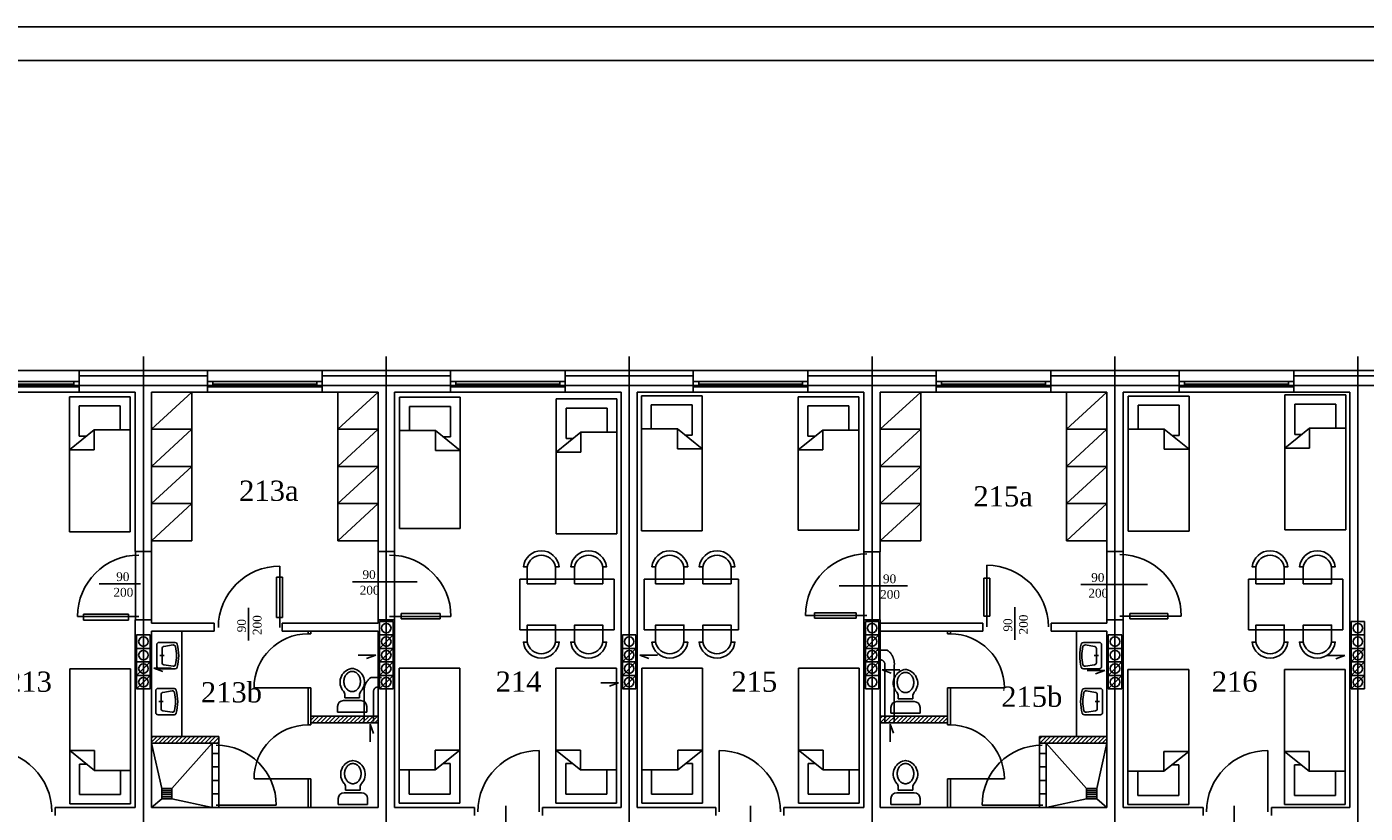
# Model space of a CAD drawing. Extents: x -4334 to 40851, y -15274 to 9778.
# Tile 13 of 15: x 36413 to 38397, y 8613 to 9778. Entities that reach past the tile are written whole.
import ezdxf

# ---------------------------------------------------------------- set-up
doc = ezdxf.new("R2010")
doc.units = 0
doc.header["$LTSCALE"] = 100
doc.header["$MEASUREMENT"] = 0
doc.linetypes.add('ACAD_ISO02W100', pattern=[15, 12, -3])
doc.linetypes.add('ACAD_ISO04W100', pattern=[30.5, 24, -3, 0.5, -3])
doc.layers.get('0').update_dxf_attribs({"color": 251, "linetype": 'CONTINUOUS'})
for name, color, linetype in [('CIENKIE', 251, 'CONTINUOUS'), ('NAPIS', 251, 'CONTINUOUS'), ('OSIE', 251, 'ACAD_ISO04W100'), ('PRZERYW', 251, 'ACAD_ISO02W100'), ('SCIANY', 251, 'CONTINUOUS'), ('urzadzenia', 251, 'CONTINUOUS'), ('URZĄDZENIA', 251, 'CONTINUOUS')]:
    doc.layers.add(name, color=color, linetype=linetype)
doc.styles.add('NEWROMAN', font='TIMES.TTF')
pattern_1 = [(45, (16753.5367, 6995.7165), (-3.0935922, 3.0935922), [])]

# ---------------------------------------------------------------- blocks, each defined once
blk = doc.blocks.new('R053')
for p, q in [((0, 0.608), (0, 0)), ((0.917, 0.692), (0.083, 0.692)), ((0.5, 0.575), (0.5, 0.408)), ((1, 0), (1, 0.608)), ((0.095, 0.075), (0.149, 0.421)), ((0.769, 0.492), (0.231, 0.492)), ((0.905, 0.075), (0.851, 0.421))]:
    blk.add_line(p, q)
for centre, radius, start, end in [((0.083, 0.608), 0.0833, 90, 180), ((0.917, 0.608), 0.0833, 0, 90), ((0.083, 0), 0.0833, 180, 254.047), ((0.177, 0.062), 0.0833, 171.1953, 256.9798), ((0.231, 0.408), 0.0833, 90, 171.1953), ((0.769, 0.408), 0.0833, 8.8047, 90), ((0.823, 0.062), 0.0833, 283.0202, 8.8047), ((0.5, 1.458), 1.599, 254.047, 285.953), ((0.5, 1.458), 1.516, 256.9798, 283.0202), ((0.917, 0), 0.0833, 285.953, 0)]:
    blk.add_arc(centre, radius, start, end)
blk = doc.blocks.new('R056')
for p, q in [((-0.332, 0.998), (0.335, 0.998)), ((-0.332, 0.865), (-0.332, 0.998)), ((0.335, 0.998), (0.335, 0.865)), ((0.201, 0.732), (-0.199, 0.732)), ((-0.165, 0.67), (0.001, 0.67)), ((-0.165, 0.67), (-0.165, 0.607)), ((0.168, 0.67), (0.001, 0.67)), ((0.168, 0.67), (0.168, 0.607))]:
    blk.add_line(p, q)
blk.add_lwpolyline([(0.001, 0.067, 0.117514), (0.071, 0.083, 0.104443), (0.135, 0.134, 0.090071), (0.175, 0.207, 0.08201), (0.19, 0.297, 0.08201), (0.175, 0.387, 0.090071), (0.135, 0.459, 0.104443), (0.071, 0.51, 0.117514), (0.001, 0.527, 0.117514), (-0.069, 0.51, 0.104443), (-0.132, 0.459, 0.090071), (-0.172, 0.387, 0.08201), (-0.187, 0.297, 0.08201), (-0.172, 0.207, 0.090071), (-0.132, 0.134, 0.104443), (-0.069, 0.083, 0.117514)], format="xyb", close=True)
for centre, radius, start, end in [((-0.199, 0.865), 0.133, 180, 270), ((0.201, 0.865), 0.133, 270, 0), ((0.038, 0.311), 0.315, 138.639, 258.4219), ((-0.299, 0.607), 0.133, 318.639, 0), ((-0.035, 0.311), 0.315, 281.5781, 41.361), ((0.301, 0.607), 0.133, 180, 221.361), ((0.001, 0.133), 0.133, 258.4219, 281.5781)]:
    blk.add_arc(centre, radius, start, end)

msp = doc.modelspace()

# ---------------------------------------------------------------- hatches: boundary and pattern name
at = {"layer": 'urzadzenia', "ltscale": 3}
h = msp.add_hatch(dxfattribs=at)
h.set_pattern_fill('ANSI31', color=256, scale=35, style=0)
h.paths.add_polyline_path([(36834.2, 8756.6), (36834.2, 8746.6), (36934.2, 8746.6), (36934.2, 8756.6)])
h = msp.add_hatch(dxfattribs=at)
h.set_pattern_fill('ANSI31', color=256, scale=35, style=0)
h.paths.add_polyline_path([(37699.1, 8756.6), (37699.1, 8746.6), (37778.2, 8746.6), (37778.2, 8756.6)])
h.paths.add_polyline_path([(37685.1, 8756.6), (37685.1, 8746.6), (37699.1, 8746.6), (37699.1, 8756.6)])
h.paths.add_polyline_path([(37678.2, 8756.6), (37678.2, 8746.6), (37685.1, 8746.6), (37685.1, 8756.6)])
h = msp.add_hatch(dxfattribs=at)
h.set_pattern_fill('ANSI31', color=256, scale=35, style=0)
h.set_pattern_definition(pattern_1)
h.paths.add_polyline_path([(38014.2, 8726.6), (37914.2, 8726.6), (37914.2, 8716.6), (38014.2, 8716.6)])
at = {"layer": 'URZĄDZENIA', "ltscale": 3}
h = msp.add_hatch(dxfattribs=at)
h.set_pattern_fill('ANSI31', color=256, scale=35, style=0)
h.set_pattern_definition(pattern_1)
h.paths.add_polyline_path([(36698.2, 8726.6), (36698.2, 8716.6), (36598.2, 8716.6), (36598.2, 8726.6)])

# ---------------------------------------------------------------- linework, layer by layer
at = {"layer": 'CIENKIE', "ltscale": 3}
for p, q in [((40851, 9777.9), (32948.9, 9777.9)), ((40801, 9727.9), (33348.9, 9727.9)), ((36321.2, 9268.6), (36491.2, 9268.6)), ((36681.2, 9268.6), (36851.2, 9268.6)), ((37041.2, 9268.6), (37211.2, 9268.6)), ((37401.2, 9268.6), (37571.2, 9268.6)), ((37761.2, 9268.6), (37931.2, 9268.6)), ((38121.2, 9268.6), (38291.2, 9268.6)), ((36321.2, 9252.5), (36491.2, 9252.5)), ((36321.2, 9244.5), (36491.2, 9244.5)), ((36329.2, 9248.5), (36483.2, 9248.5)), ((36483.2, 9252.5), (36483.2, 9244.5)), ((36491.2, 9260.6), (36681.2, 9260.6)), ((36681.2, 9252.5), (36851.2, 9252.5)), ((36681.2, 9244.5), (36851.2, 9244.5)), ((36689.2, 9252.5), (36689.2, 9244.5)), ((36689.2, 9248.5), (36843.2, 9248.5)), ((36843.2, 9252.5), (36843.2, 9244.5)), ((36851.2, 9260.6), (37041.2, 9260.6)), ((37041.2, 9252.5), (37211.2, 9252.5)), ((37041.2, 9244.5), (37211.2, 9244.5)), ((37049.2, 9252.5), (37049.2, 9244.5)), ((37049.2, 9248.5), (37203.2, 9248.5)), ((37203.2, 9252.5), (37203.2, 9244.5)), ((37211.2, 9260.6), (37401.2, 9260.6)), ((37401.2, 9252.5), (37571.2, 9252.5)), ((37401.2, 9244.5), (37571.2, 9244.5)), ((37409.2, 9252.5), (37409.2, 9244.5)), ((37409.2, 9248.5), (37563.2, 9248.5)), ((37563.2, 9252.5), (37563.2, 9244.5)), ((37571.2, 9260.6), (37761.2, 9260.6)), ((37761.2, 9252.5), (37931.2, 9252.5)), ((37761.2, 9244.5), (37931.2, 9244.5)), ((37769.2, 9252.5), (37769.2, 9244.5)), ((37769.2, 9248.5), (37923.2, 9248.5)), ((37923.2, 9252.5), (37923.2, 9244.5)), ((37931.2, 9260.6), (38121.2, 9260.6)), ((38121.2, 9252.5), (38291.2, 9252.5)), ((38121.2, 9244.5), (38291.2, 9244.5)), ((38129.2, 9252.5), (38129.2, 9244.5)), ((38129.2, 9248.5), (38283.2, 9248.5)), ((38283.2, 9252.5), (38283.2, 9244.5)), ((38291.2, 9260.6), (38481.2, 9260.6)), ((36491.2, 9236.6), (36321.2, 9236.6)), ((36851.2, 9236.6), (36681.2, 9236.6)), ((37211.2, 9236.6), (37041.2, 9236.6)), ((37571.2, 9236.6), (37401.2, 9236.6)), ((37931.2, 9236.6), (37761.2, 9236.6)), ((38291.2, 9236.6), (38121.2, 9236.6)), ((36788.3, 8887.9), (36788.3, 8978.9)), ((37836.4, 8889.1), (37836.4, 8980.1)), ((36520.8, 8952.7), (36582.1, 8952.7)), ((36895.9, 8955.9), (36991.9, 8955.9)), ((37617.4, 8949.5), (37718.5, 8949.5)), ((37975.8, 8951.5), (38074.6, 8951.5)), ((36742.2, 8868.7), (36742.2, 8917.1)), ((37877.9, 8869.6), (37877.9, 8918.1)), ((36579.6, 8904.3), (36488.6, 8904.3)), ((36951, 8904.3), (37042, 8904.3)), ((37658.5, 8906), (37567.5, 8906)), ((38033.4, 8904.9), (38124.4, 8904.9)), ((36936.2, 8857.1), (36956.2, 8877.1)), ((37656.2, 8857.1), (37676.2, 8877.1)), ((36936.2, 8837.1), (36956.2, 8857.1)), ((37296.2, 8837.1), (37316.2, 8857.1)), ((37656.2, 8837.1), (37676.2, 8857.1)), ((38376.2, 8837.1), (38396.2, 8857.1)), ((36576.2, 8817.1), (36596.2, 8837.1)), ((36627.6, 8827.7), (36601.5, 8827.7)), ((36601.5, 8827.7), (36614.9, 8822.8)), ((36904.4, 8846.8), (36930.5, 8846.8)), ((36930.5, 8846.8), (36917.1, 8841.9)), ((36936.2, 8817.1), (36956.2, 8837.1)), ((37296.2, 8817.1), (37316.2, 8837.1)), ((37348.1, 8846.9), (37322, 8846.9)), ((37322, 8846.9), (37335.4, 8842)), ((37656.2, 8817.1), (37676.2, 8837.1)), ((38016.2, 8817.1), (38036.2, 8837.1)), ((38340.7, 8846.4), (38366.7, 8846.4)), ((38366.7, 8846.4), (38353.3, 8841.4)), ((38376.2, 8817.1), (38396.2, 8837.1)), ((36576.2, 8797.1), (36596.2, 8817.1)), ((36936.2, 8797.1), (36956.2, 8817.1)), ((37296.2, 8797.1), (37316.2, 8817.1)), ((37681.2, 8825.2), (37694.6, 8820.3)), ((37707.3, 8825.2), (37681.2, 8825.2)), ((37984.8, 8824.3), (38010.9, 8824.3)), ((38010.9, 8824.3), (37997.5, 8819.4)), ((38016.2, 8797.1), (38036.2, 8817.1)), ((38376.2, 8797.1), (38396.2, 8817.1)), ((37264.1, 8806), (37290.2, 8806)), ((37290.2, 8806), (37276.8, 8801.1)), ((36922.3, 8744.6), (36927.3, 8731.2)), ((36922.3, 8718.5), (36922.3, 8744.6)), ((37692.8, 8744.8), (37697.7, 8731.4)), ((37692.8, 8718.7), (37692.8, 8744.8)), ((37172.9, 8614.9), (37172.9, 8705.9)), ((37439.5, 8614.9), (37439.5, 8705.9)), ((38252.9, 8614.9), (38252.9, 8705.9)), ((37123.3, 8568.2), (37123.3, 8623.6)), ((37486.2, 8568.2), (37486.2, 8623.6)), ((38202.6, 8568.2), (38202.6, 8623.6))]:
    msp.add_line(p, q, dxfattribs=at)
at = {"layer": 'CIENKIE'}
for centre in [(36946.2, 8887.1), (37666.2, 8887.1), (38386.2, 8887.1), (36586.2, 8867.1), (36946.2, 8867.1), (37306.2, 8867.1), (37666.2, 8867.1), (38026.2, 8867.1), (38386.2, 8867.1), (36586.2, 8847.1), (36946.2, 8847.1), (37306.2, 8847.1), (37666.2, 8847.1), (38026.2, 8847.1), (38386.2, 8847.1), (36586.2, 8827.1), (36946.2, 8827.1), (37306.2, 8827.1), (37666.2, 8827.1), (38026.2, 8827.1), (38386.2, 8827.1), (36586.2, 8807.1), (36946.2, 8807.1), (37306.2, 8807.1), (37666.2, 8807.1), (38026.2, 8807.1), (38386.2, 8807.1)]:
    msp.add_circle(centre, 7, dxfattribs=at)
at = {"layer": 'CIENKIE', "ltscale": 3}
for centre, start, end in [((36579.6, 8904.3), 90, 180), ((36951, 8904.3), 0, 90), ((37658.5, 8906), 90, 180), ((38033.4, 8904.9), 0, 90), ((36788.3, 8887.9), 90, 180), ((37836.4, 8889.1), 0, 90), ((36359.5, 8614.9), 360, 90), ((37172.9, 8614.9), 90, 180), ((37439.5, 8614.9), 360, 90), ((38252.9, 8614.9), 90, 180)]:
    msp.add_arc(centre, 91, start, end, dxfattribs=at)
at = {"layer": 'OSIE', "ltscale": 3}
for p, q in [((36586.2, 7535.4), (36586.2, 9289.2)), ((36946.2, 7535.4), (36946.2, 9289.2)), ((37306.2, 7535.4), (37306.2, 9289.2)), ((37666.2, 7535.4), (37666.2, 9289.2)), ((38026.2, 7535.4), (38026.2, 9289.2)), ((38386.2, 7535.4), (38386.2, 9289.2)), ((33706.2, 9246.6), (39615.4, 9246.6))]:
    msp.add_line(p, q, dxfattribs=at)
at = {"layer": 'PRZERYW', "ltscale": 3}
for p, q in [((36574.3, 9000.6), (36574.3, 8899.6)), ((36598.2, 9000.6), (36598.2, 8899.6)), ((36934.2, 9000.6), (36934.2, 8899.6)), ((36958.5, 9000.6), (36958.5, 8899.6)), ((37653.9, 9000), (37653.9, 8899.6)), ((37677.9, 9000), (37677.9, 8899.6)), ((38014.2, 9000.6), (38014.2, 8899.6)), ((38038.2, 9000.6), (38038.2, 8899.6)), ((37673.5, 8854.2), (37689.2, 8854.2)), ((37685.1, 8746.6), (37685.1, 8831.8)), ((37699.1, 8746.6), (37699.1, 8831.8)), ((36939, 8814), (36923.2, 8814)), ((36913.3, 8748.6), (36913.3, 8796.3)), ((36927.3, 8748.6), (36927.3, 8794.1))]:
    msp.add_line(p, q, dxfattribs=at)
at = {"layer": 'PRZERYW'}
for points in [[(36783.6, 8962.8), (36792.3, 8962.8), (36792.3, 8903), (36783.6, 8903)], [(37831.9, 8960.9), (37840.6, 8960.9), (37840.6, 8904.9), (37831.9, 8904.9)], [(36497.7, 8907.8), (36564.3, 8907.8), (36564.3, 8899.1), (36497.7, 8899.1)], [(36968.2, 8908.7), (37026.1, 8908.7), (37026.1, 8901), (36968.2, 8901)], [(37580.7, 8909.7), (37642.5, 8909.7), (37642.5, 8902), (37580.7, 8902)], [(38048.3, 8908.7), (38104.4, 8908.7), (38104.4, 8901), (38048.3, 8901)]]:
    msp.add_lwpolyline(points, close=True, dxfattribs=at)
at = {"layer": 'PRZERYW', "ltscale": 3}
for centre, radius, start, end in [((37674.1, 8834.1), 25.1, 354.7959, 53.0527), ((37678.1, 8833), 7.17, 350.5331, 91.1288), ((36938.3, 8794), 25.1, 126.9473, 185.2041), ((36934.4, 8792.9), 7.17, 88.8712, 189.4669)]:
    msp.add_arc(centre, radius, start, end, dxfattribs=at)
at = {"layer": 'SCIANY', "ltscale": 3}
for p, q in [((36491.2, 9268.6), (36681.2, 9268.6)), ((36491.2, 9268.6), (36491.2, 9236.6)), ((36491.2, 9236.6), (36491.2, 9268.6)), ((36681.2, 9236.6), (36681.2, 9268.6)), ((36681.2, 9268.6), (36681.2, 9236.6)), ((36851.2, 9268.6), (37041.2, 9268.6)), ((36851.2, 9236.6), (36851.2, 9268.6)), ((36851.2, 9268.6), (36851.2, 9236.6)), ((37041.2, 9268.6), (37041.2, 9236.6)), ((37041.2, 9236.6), (37041.2, 9268.6)), ((37211.2, 9268.6), (37401.2, 9268.6)), ((37211.2, 9268.6), (37211.2, 9236.6)), ((37211.2, 9236.6), (37211.2, 9268.6)), ((37401.2, 9236.6), (37401.2, 9268.6)), ((37401.2, 9268.6), (37401.2, 9236.6)), ((37571.2, 9268.6), (37761.2, 9268.6)), ((37571.2, 9236.6), (37571.2, 9268.6)), ((37571.2, 9268.6), (37571.2, 9236.6)), ((37761.2, 9268.6), (37761.2, 9236.6)), ((37761.2, 9236.6), (37761.2, 9268.6)), ((37931.2, 9268.6), (38121.2, 9268.6)), ((37931.2, 9268.6), (37931.2, 9236.6)), ((37931.2, 9236.6), (37931.2, 9268.6)), ((38121.2, 9236.6), (38121.2, 9268.6)), ((38121.2, 9268.6), (38121.2, 9236.6)), ((38291.2, 9268.6), (38481.2, 9268.6)), ((38291.2, 9236.6), (38291.2, 9268.6)), ((38291.2, 9268.6), (38291.2, 9236.6)), ((36491.2, 9236.6), (36574.2, 9236.6)), ((36598.2, 9236.6), (36681.2, 9236.6)), ((36851.2, 9236.6), (36934.2, 9236.6)), ((36958.2, 9236.6), (37041.2, 9236.6)), ((37211.2, 9236.6), (37294.2, 9236.6)), ((37318.2, 9236.6), (37401.2, 9236.6)), ((37571.2, 9236.6), (37654.2, 9236.6)), ((37678.2, 9236.6), (37761.2, 9236.6)), ((37931.2, 9236.6), (38014.2, 9236.6)), ((38038.2, 9236.6), (38121.2, 9236.6)), ((38291.2, 9236.6), (38374.2, 9236.6)), ((36598.2, 9000.6), (36574.3, 9000.6)), ((36958.5, 9000.6), (36934.2, 9000.6)), ((37678.2, 9000), (37654.2, 9000)), ((38014.2, 9000.6), (38038.2, 9000.6)), ((36598.2, 8899.6), (36574.3, 8899.6)), ((36691, 8894.6), (36598.2, 8894.6)), ((36691, 8882.6), (36691, 8894.6)), ((36934.2, 8894.6), (36792, 8894.6)), ((36792, 8882.6), (36792, 8894.6)), ((36958.5, 8899.6), (36934.2, 8899.6)), ((37653.9, 8899.6), (37677.9, 8899.6)), ((37678.2, 8894.6), (37830.5, 8894.6)), ((37830.5, 8882.6), (37830.5, 8894.6)), ((37931.5, 8882.6), (37931.5, 8894.6)), ((37931.5, 8894.6), (38014.2, 8894.6)), ((38014.2, 8899.6), (38038.2, 8899.6)), ((36691, 8882.6), (36598.2, 8882.6)), ((36934.2, 8882.6), (36792, 8882.6)), ((37678.2, 8882.6), (37830.5, 8882.6)), ((37931.5, 8882.6), (38014.2, 8882.6)), ((36834.2, 8756.6), (36934.2, 8756.6)), ((37678.2, 8756.6), (37778.2, 8756.6)), ((36834.2, 8746.6), (36934.2, 8746.6)), ((37678.2, 8746.6), (37778.2, 8746.6)), ((36698.2, 8726.6), (36598.2, 8726.6)), ((36698.2, 8716.6), (36598.2, 8716.6)), ((37914.2, 8726.6), (38014.2, 8726.6)), ((37914.2, 8716.6), (38014.2, 8716.6)), ((36455.5, 8621.6), (36455.5, 8609.6)), ((36455.5, 8621.6), (36574.2, 8621.6)), ((36598.2, 8621.6), (36934.2, 8621.6)), ((36958.2, 8621.6), (37076.9, 8621.6)), ((37076.9, 8621.6), (37076.9, 8609.6)), ((37177.9, 8621.6), (37177.9, 8609.6)), ((37177.9, 8621.6), (37294.2, 8621.6)), ((37318.2, 8621.6), (37434.5, 8621.6)), ((37434.5, 8621.6), (37434.5, 8609.6)), ((37535.5, 8621.6), (37535.5, 8609.6)), ((37535.5, 8621.6), (37654.2, 8621.6)), ((37678.2, 8621.6), (38014.2, 8621.6)), ((38038.2, 8621.6), (38156.9, 8621.6)), ((38156.9, 8621.6), (38156.9, 8609.6)), ((38257.9, 8621.6), (38257.9, 8609.6)), ((38257.9, 8621.6), (38374.2, 8621.6))]:
    msp.add_line(p, q, dxfattribs=at)
at = {"layer": 'SCIANY'}
for p, q in [((36574.2, 9000.6), (36574.2, 9236.6)), ((36598.2, 9000.6), (36598.2, 9236.6)), ((36934.2, 9000.6), (36934.2, 9236.6)), ((36958.2, 9000.6), (36958.2, 9236.6)), ((37294.2, 8621.6), (37294.2, 9236.6)), ((37318.2, 8621.6), (37318.2, 9236.6)), ((37654.2, 9000), (37654.2, 9236.6)), ((37678.2, 9000), (37678.2, 9236.6)), ((38014.2, 9000.6), (38014.2, 9236.6)), ((38038.2, 9000.6), (38038.2, 9236.6)), ((38374.2, 8621.6), (38374.2, 9236.6)), ((38374.2, 8797.1), (38374.2, 9236.6)), ((36574.2, 8621.6), (36574.2, 8899.6)), ((36598.2, 8894.6), (36598.2, 8899.6)), ((36934.2, 8894.6), (36934.2, 8899.6)), ((36958.2, 8621.6), (36958.2, 8899.6)), ((37654.2, 8621.6), (37654.2, 8899.6)), ((37678.2, 8621.6), (37678.2, 8899.6)), ((38014.2, 8894.6), (38014.2, 8899.6)), ((38038.2, 8621.6), (38038.2, 8899.6)), ((36598.2, 8621.6), (36598.2, 8882.6)), ((36934.2, 8621.6), (36934.2, 8882.6)), ((38014.2, 8621.6), (38014.2, 8882.6)), ((36834.2, 8746.6), (36834.2, 8756.6)), ((37778.2, 8746.6), (37778.2, 8756.6)), ((36698.2, 8716.6), (36698.2, 8726.6)), ((37914.2, 8716.6), (37914.2, 8726.6))]:
    msp.add_line(p, q, dxfattribs=at)
at = {"layer": 'urzadzenia'}
for p, q in [((36476.5, 9229.8), (36476.5, 9029.8)), ((36566.5, 9229.8), (36566.5, 9029.8)), ((36658.2, 9236.6), (36658.2, 9016.6)), ((36874.2, 9236.6), (36874.2, 9016.6)), ((36965.9, 9229.1), (36965.9, 9034.8)), ((37055.9, 9229.1), (37055.9, 9034.8)), ((37198.1, 9226.6), (37198.1, 9026.6)), ((37288.1, 9226.6), (37288.1, 9026.6)), ((37324.3, 9231.3), (37324.3, 9031.3)), ((37414.3, 9231.3), (37414.3, 9031.3)), ((37556.5, 9229.7), (37556.5, 9032)), ((37646.5, 9229.7), (37646.5, 9032)), ((37738.2, 9236.6), (37738.2, 9016.6)), ((37954.2, 9236.6), (37954.2, 9016.6)), ((38045.9, 9230.9), (38045.9, 9030.9)), ((38135.9, 9230.9), (38135.9, 9030.9)), ((38278.1, 9232.5), (38278.1, 9032.5)), ((38368.1, 9232.5), (38368.1, 9032.5)), ((36491.2, 9216.3), (36491.2, 9171.3)), ((36491.2, 9216.3), (36491.2, 9171.3)), ((36551.9, 9216.3), (36551.9, 9180.6)), ((36980.6, 9215.6), (36980.6, 9179.8)), ((37041.3, 9215.6), (37041.3, 9170.5)), ((37041.3, 9215.6), (37041.3, 9170.5)), ((37212.8, 9213.1), (37212.8, 9168)), ((37212.8, 9213.1), (37212.8, 9168)), ((37273.5, 9213.1), (37273.5, 9177.4)), ((37339, 9217.8), (37339, 9182.1)), ((37399.7, 9217.8), (37399.7, 9172.8)), ((37399.7, 9217.8), (37399.7, 9172.8)), ((37571.2, 9216.2), (37571.2, 9171.2)), ((37571.2, 9216.2), (37571.2, 9171.2)), ((37631.9, 9216.2), (37631.9, 9180.5)), ((38060.6, 9217.3), (38060.6, 9181.6)), ((38121.3, 9217.3), (38121.3, 9172.3)), ((38121.3, 9217.3), (38121.3, 9172.3)), ((38292.8, 9218.9), (38292.8, 9173.9)), ((38292.8, 9218.9), (38292.8, 9173.9)), ((38353.5, 9218.9), (38353.5, 9183.2)), ((36936.2, 8897.1), (36956.2, 8897.1)), ((37656.2, 8897.1), (37676.2, 8897.1)), ((38376.2, 8897.1), (38396.2, 8897.1)), ((36576.2, 8877.1), (36596.2, 8877.1)), ((36643.2, 8882.6), (36643.2, 8726.6)), ((36830.2, 8882.6), (36830.2, 8878.6)), ((36834.2, 8882.6), (36834.2, 8878.6)), ((36936.2, 8877.1), (36956.2, 8877.1)), ((37296.2, 8877.1), (37316.2, 8877.1)), ((37656.2, 8877.1), (37676.2, 8877.1)), ((37778.2, 8882.6), (37778.2, 8878.6)), ((37782.2, 8882.6), (37782.2, 8878.6)), ((37969.2, 8882.6), (37969.2, 8726.6)), ((38016.2, 8877.1), (38036.2, 8877.1)), ((38376.2, 8877.1), (38396.2, 8877.1)), ((36576.2, 8857.1), (36596.2, 8857.1)), ((36936.2, 8857.1), (36956.2, 8857.1)), ((37296.2, 8857.1), (37316.2, 8857.1)), ((37656.2, 8857.1), (37676.2, 8857.1)), ((38016.2, 8857.1), (38036.2, 8857.1)), ((38376.2, 8857.1), (38396.2, 8857.1)), ((36576.2, 8837.1), (36596.2, 8837.1)), ((36936.2, 8837.1), (36956.2, 8837.1)), ((36965.4, 8627.8), (36965.4, 8827.8)), ((37055.4, 8627.8), (37055.4, 8827.8)), ((37197.5, 8627.8), (37197.5, 8827.8)), ((37287.5, 8627.8), (37287.5, 8827.8)), ((37296.2, 8837.1), (37316.2, 8837.1)), ((37324.9, 8627.8), (37324.9, 8827.8)), ((37414.9, 8627.8), (37414.9, 8827.8)), ((37557.1, 8627.8), (37557.1, 8827.8)), ((37647.1, 8627.8), (37647.1, 8827.8)), ((37656.2, 8837.1), (37676.2, 8837.1)), ((38016.2, 8837.1), (38036.2, 8837.1)), ((38376.2, 8837.1), (38396.2, 8837.1)), ((36477.1, 8626.9), (36477.1, 8826.9)), ((36567.1, 8626.9), (36567.1, 8826.9)), ((36576.2, 8817.1), (36596.2, 8817.1)), ((36936.2, 8817.1), (36956.2, 8817.1)), ((37296.2, 8817.1), (37316.2, 8817.1)), ((37656.2, 8817.1), (37676.2, 8817.1)), ((38016.2, 8817.1), (38036.2, 8817.1)), ((38045.4, 8625.8), (38045.4, 8825.8)), ((38135.4, 8625.8), (38135.4, 8825.8)), ((38277.5, 8625.8), (38277.5, 8825.8)), ((38367.5, 8625.8), (38367.5, 8825.8)), ((38376.2, 8817.1), (38396.2, 8817.1)), ((36576.2, 8797.1), (36596.2, 8797.1)), ((36830.2, 8798.6), (36830.2, 8743.6)), ((36834.2, 8798.6), (36834.2, 8756.6)), ((36936.2, 8797.1), (36956.2, 8797.1)), ((37296.2, 8797.1), (37316.2, 8797.1)), ((37656.2, 8797.1), (37676.2, 8797.1)), ((37778.2, 8798.6), (37778.2, 8756.6)), ((37782.2, 8798.6), (37782.2, 8743.6)), ((38016.2, 8797.1), (38036.2, 8797.1)), ((38376.2, 8797.1), (38396.2, 8797.1)), ((36834.2, 8746.6), (36834.2, 8743.6)), ((37778.2, 8746.6), (37778.2, 8743.6)), ((36491.7, 8640.4), (36491.7, 8685.5)), ((36491.7, 8640.4), (36491.7, 8685.5)), ((36552.4, 8640.4), (36552.4, 8676.1)), ((36980, 8641.3), (36980, 8677)), ((37040.7, 8641.3), (37040.7, 8686.4)), ((37040.7, 8641.3), (37040.7, 8686.4)), ((37212.2, 8641.3), (37212.2, 8686.4)), ((37272.9, 8641.3), (37272.9, 8677)), ((37339.5, 8641.3), (37339.5, 8677)), ((37400.2, 8641.3), (37400.2, 8686.4)), ((37571.7, 8641.3), (37571.7, 8686.4)), ((37571.7, 8641.3), (37571.7, 8686.4)), ((37632.4, 8641.3), (37632.4, 8677)), ((38060, 8639.3), (38060, 8675)), ((38120.7, 8639.3), (38120.7, 8684.4)), ((38120.7, 8639.3), (38120.7, 8684.4)), ((38292.2, 8639.3), (38292.2, 8684.4)), ((38352.9, 8639.3), (38352.9, 8675)), ((36830.2, 8663.6), (36830.2, 8621.6)), ((36834.2, 8663.6), (36834.2, 8621.6)), ((37778.2, 8663.6), (37778.2, 8621.6)), ((37782.2, 8663.6), (37782.2, 8621.6))]:
    msp.add_line(p, q, dxfattribs=at)
at = {"layer": 'urzadzenia', "ltscale": 3}
for p, q in [((36476.5, 9229.8), (36566.5, 9229.8)), ((36598.2, 9181.6), (36658.2, 9236.6)), ((36874.2, 9181.6), (36934.2, 9236.6)), ((37055.9, 9229.1), (36965.9, 9229.1)), ((37198.1, 9226.6), (37288.1, 9226.6)), ((37414.3, 9231.3), (37324.3, 9231.3)), ((37556.5, 9229.7), (37646.5, 9229.7)), ((37678.2, 9181.6), (37738.2, 9236.6)), ((37954.2, 9181.6), (38014.2, 9236.6)), ((38135.9, 9230.9), (38045.9, 9230.9)), ((38278.1, 9232.5), (38368.1, 9232.5)), ((36491.2, 9216.3), (36551.9, 9216.3)), ((37041.3, 9215.6), (36980.6, 9215.6)), ((37212.8, 9213.1), (37273.5, 9213.1)), ((37399.7, 9217.8), (37339, 9217.8)), ((37571.2, 9216.2), (37631.9, 9216.2)), ((38121.3, 9217.3), (38060.6, 9217.3)), ((38292.8, 9218.9), (38353.5, 9218.9)), ((36476.5, 9151.2), (36513.1, 9180.6)), ((36491.2, 9171.3), (36501.5, 9171.3)), ((36513.1, 9180.6), (36566.5, 9180.6)), ((36513.1, 9180.6), (36513.1, 9151.2)), ((36598.2, 9126.6), (36658.2, 9181.6)), ((36598.2, 9181.6), (36658.2, 9181.6)), ((36874.2, 9126.6), (36934.2, 9181.6)), ((36874.2, 9181.6), (36934.2, 9181.6)), ((37019.3, 9179.8), (36965.9, 9179.8)), ((37019.3, 9179.8), (37019.3, 9150.4)), ((37055.9, 9150.4), (37019.3, 9179.8)), ((37041.3, 9170.5), (37031, 9170.5)), ((37198.1, 9147.9), (37234.7, 9177.4)), ((37212.8, 9168), (37223.1, 9168)), ((37234.7, 9177.4), (37234.7, 9147.9)), ((37234.7, 9177.4), (37288.1, 9177.4)), ((37377.7, 9182.1), (37324.3, 9182.1)), ((37377.7, 9182.1), (37377.7, 9152.7)), ((37414.3, 9152.7), (37377.7, 9182.1)), ((37399.7, 9172.8), (37389.3, 9172.8)), ((37556.5, 9151.1), (37593.1, 9180.5)), ((37571.2, 9171.2), (37581.5, 9171.2)), ((37593.1, 9180.5), (37646.5, 9180.5)), ((37593.1, 9180.5), (37593.1, 9151.1)), ((37678.2, 9126.6), (37738.2, 9181.6)), ((37678.2, 9181.6), (37738.2, 9181.6)), ((37954.2, 9126.6), (38014.2, 9181.6)), ((37954.2, 9181.6), (38014.2, 9181.6)), ((38099.3, 9181.6), (38045.9, 9181.6)), ((38099.3, 9181.6), (38099.3, 9152.2)), ((38135.9, 9152.2), (38099.3, 9181.6)), ((38121.3, 9172.3), (38111, 9172.3)), ((38278.1, 9153.8), (38314.7, 9183.2)), ((38292.8, 9173.9), (38303.1, 9173.9)), ((38314.7, 9183.2), (38314.7, 9153.8)), ((38314.7, 9183.2), (38368.1, 9183.2)), ((36476.5, 9151.2), (36513.1, 9151.2)), ((37055.9, 9150.4), (37019.3, 9150.4)), ((37198.1, 9147.9), (37234.7, 9147.9)), ((37414.3, 9152.7), (37377.7, 9152.7)), ((37556.5, 9151.1), (37593.1, 9151.1)), ((38135.9, 9152.2), (38099.3, 9152.2)), ((38278.1, 9153.8), (38314.7, 9153.8)), ((36598.2, 9071.6), (36658.2, 9126.6)), ((36598.2, 9126.6), (36658.2, 9126.6)), ((36874.2, 9071.6), (36934.2, 9126.6)), ((36874.2, 9126.6), (36934.2, 9126.6)), ((37678.2, 9071.6), (37738.2, 9126.6)), ((37678.2, 9126.6), (37738.2, 9126.6)), ((37954.2, 9071.6), (38014.2, 9126.6)), ((37954.2, 9126.6), (38014.2, 9126.6)), ((36598.2, 9016.6), (36658.2, 9071.6)), ((36598.2, 9071.6), (36658.2, 9071.6)), ((36874.2, 9016.6), (36934.2, 9071.6)), ((36874.2, 9071.6), (36934.2, 9071.6)), ((37678.2, 9016.6), (37738.2, 9071.6)), ((37678.2, 9071.6), (37738.2, 9071.6)), ((37954.2, 9016.6), (38014.2, 9071.6)), ((37954.2, 9071.6), (38014.2, 9071.6)), ((36476.5, 9029.8), (36566.5, 9029.8)), ((37055.9, 9034.8), (36965.9, 9034.8)), ((37198.1, 9026.6), (37288.1, 9026.6)), ((37414.3, 9031.3), (37324.3, 9031.3)), ((37556.5, 9032), (37646.5, 9032)), ((38135.9, 9030.9), (38045.9, 9030.9)), ((38278.1, 9032.5), (38368.1, 9032.5)), ((36598.2, 9016.6), (36658.2, 9016.6)), ((36874.2, 9016.6), (36934.2, 9016.6)), ((37678.2, 9016.6), (37738.2, 9016.6)), ((37954.2, 9016.6), (38014.2, 9016.6)), ((37144.1, 8959.6), (37284.1, 8959.6)), ((37144.1, 8959.6), (37144.1, 8884.6)), ((37284.1, 8959.6), (37284.1, 8884.6)), ((37468.3, 8959.6), (37328.3, 8959.6)), ((37328.3, 8959.6), (37328.3, 8884.6)), ((37468.3, 8959.6), (37468.3, 8884.6)), ((38224.1, 8959.6), (38224.1, 8884.6)), ((38224.1, 8959.6), (38364.1, 8959.6)), ((38364.1, 8959.6), (38364.1, 8884.6)), ((36936.2, 8897.1), (36936.2, 8797.1)), ((36956.2, 8897.1), (36956.2, 8797.1)), ((37656.2, 8897.1), (37656.2, 8797.1)), ((37676.2, 8897.1), (37676.2, 8797.1)), ((38376.2, 8897.1), (38376.2, 8797.1)), ((38396.2, 8897.1), (38396.2, 8797.1)), ((36576.2, 8877.1), (36576.2, 8797.1)), ((36596.3, 8877.1), (36596.3, 8797.1)), ((37144.1, 8884.6), (37284.1, 8884.6)), ((37296.2, 8877.1), (37296.2, 8797.1)), ((37316.2, 8877.1), (37316.2, 8797.1)), ((37468.3, 8884.6), (37328.3, 8884.6)), ((37778.2, 8878.6), (37782.2, 8878.6)), ((38016.2, 8877.1), (38016.2, 8797.1)), ((38036.2, 8877.1), (38036.2, 8797.1)), ((38224.1, 8884.6), (38364.1, 8884.6)), ((37055.4, 8827.8), (36965.4, 8827.8)), ((37197.5, 8827.8), (37287.5, 8827.8)), ((37414.9, 8827.8), (37324.9, 8827.8)), ((37557.1, 8827.8), (37647.1, 8827.8)), ((36477.1, 8826.9), (36567.1, 8826.9)), ((38135.4, 8825.8), (38045.4, 8825.8)), ((38277.5, 8825.8), (38367.5, 8825.8)), ((36834.2, 8798.6), (36750.2, 8798.6)), ((37778.2, 8798.6), (37862.2, 8798.6)), ((37778.2, 8798.6), (37782.2, 8798.6)), ((37778.2, 8743.6), (37782.2, 8743.6)), ((36477.1, 8705.6), (36513.6, 8705.6)), ((36477.1, 8705.6), (36513.6, 8676.1)), ((36513.6, 8676.1), (36513.6, 8705.6)), ((36698.2, 8701.6), (36688.2, 8701.6)), ((37055.4, 8706.5), (37018.8, 8677)), ((37018.8, 8677), (37018.8, 8706.5)), ((37055.4, 8706.5), (37018.8, 8706.5)), ((37197.5, 8706.5), (37234.1, 8706.5)), ((37197.5, 8706.5), (37234.1, 8677)), ((37234.1, 8677), (37234.1, 8706.5)), ((37378.3, 8677), (37378.3, 8706.5)), ((37414.9, 8706.5), (37378.3, 8677)), ((37414.9, 8706.5), (37378.3, 8706.5)), ((37557.1, 8706.5), (37593.6, 8706.5)), ((37557.1, 8706.5), (37593.6, 8677)), ((37593.6, 8677), (37593.6, 8706.5)), ((37914.2, 8701.6), (37924.2, 8701.6)), ((38135.4, 8704.5), (38098.8, 8704.5)), ((38098.8, 8675), (38098.8, 8704.5)), ((38135.4, 8704.5), (38098.8, 8675)), ((38277.5, 8704.5), (38314.1, 8675)), ((38277.5, 8704.5), (38314.1, 8704.5)), ((38314.1, 8675), (38314.1, 8704.5)), ((36491.7, 8685.5), (36502, 8685.5)), ((36513.6, 8676.1), (36567.1, 8676.1)), ((36698.2, 8681.6), (36688.2, 8681.6)), ((37018.8, 8677), (36965.4, 8677)), ((37040.7, 8686.4), (37030.4, 8686.4)), ((37212.2, 8686.4), (37222.5, 8686.4)), ((37234.1, 8677), (37287.5, 8677)), ((37378.3, 8677), (37324.9, 8677)), ((37400.2, 8686.4), (37389.9, 8686.4)), ((37571.7, 8686.4), (37582, 8686.4)), ((37593.6, 8677), (37647.1, 8677)), ((37914.2, 8681.6), (37924.2, 8681.6)), ((38098.8, 8675), (38045.4, 8675)), ((38120.7, 8684.4), (38110.4, 8684.4)), ((38292.2, 8684.4), (38302.5, 8684.4)), ((38314.1, 8675), (38367.5, 8675)), ((36628.4, 8649.4), (36613.4, 8649.4)), ((36613.4, 8649.4), (36613.4, 8634.4)), ((36628.4, 8634.4), (36628.4, 8649.4)), ((36698.2, 8661.6), (36688.2, 8661.6)), ((36834.2, 8663.6), (36750.2, 8663.6)), ((37778.2, 8663.6), (37782.2, 8663.6)), ((37778.2, 8663.6), (37862.2, 8663.6)), ((37914.2, 8661.6), (37924.2, 8661.6)), ((37984.1, 8634.4), (37984.1, 8649.4)), ((37984.1, 8649.4), (37999.1, 8649.4)), ((37999.1, 8649.4), (37999.1, 8634.4)), ((36491.7, 8640.4), (36552.4, 8640.4)), ((36628.4, 8646.4), (36613.4, 8646.4)), ((36628.4, 8643.4), (36613.4, 8643.4)), ((36628.4, 8640.4), (36613.4, 8640.4)), ((36628.4, 8637.4), (36613.4, 8637.4)), ((36628.4, 8634.4), (36613.4, 8634.4)), ((36698.2, 8641.6), (36688.2, 8641.6)), ((37040.7, 8641.3), (36980, 8641.3)), ((37212.2, 8641.3), (37272.9, 8641.3)), ((37400.2, 8641.3), (37339.5, 8641.3)), ((37571.7, 8641.3), (37632.4, 8641.3)), ((37914.2, 8641.6), (37924.2, 8641.6)), ((37984.1, 8646.4), (37999.1, 8646.4)), ((37984.1, 8643.4), (37999.1, 8643.4)), ((37984.1, 8640.4), (37999.1, 8640.4)), ((37984.1, 8637.4), (37999.1, 8637.4)), ((37984.1, 8634.4), (37999.1, 8634.4)), ((38120.7, 8639.3), (38060, 8639.3)), ((38292.2, 8639.3), (38352.9, 8639.3)), ((36477.1, 8626.9), (36567.1, 8626.9)), ((36783.2, 8624.6), (36694.2, 8624.6)), ((37055.4, 8627.8), (36965.4, 8627.8)), ((37197.5, 8627.8), (37287.5, 8627.8)), ((37414.9, 8627.8), (37324.9, 8627.8)), ((37557.1, 8627.8), (37647.1, 8627.8)), ((37829.2, 8624.6), (37919.3, 8624.6)), ((38135.4, 8625.8), (38045.4, 8625.8)), ((38277.5, 8625.8), (38367.5, 8625.8))]:
    msp.add_line(p, q, dxfattribs=at)
at = {"layer": 'URZĄDZENIA', "ltscale": 3}
for p, q in [((36830.2, 8878.6), (36834.2, 8878.6)), ((36830.2, 8798.6), (36834.2, 8798.6)), ((36830.2, 8743.6), (36834.2, 8743.6)), ((36613.4, 8649.4), (36598.2, 8716.6)), ((36628.4, 8649.4), (36688.2, 8716.6)), ((36688.2, 8716.6), (36688.2, 8621.6)), ((36698.2, 8716.6), (36698.2, 8621.6)), ((37914.2, 8716.6), (37914.2, 8621.6)), ((37984.1, 8649.4), (37924.2, 8716.6)), ((37924.2, 8716.6), (37924.2, 8621.6)), ((37999.1, 8649.4), (38014.2, 8716.6)), ((36830.2, 8663.6), (36834.2, 8663.6)), ((36613.4, 8634.4), (36598.2, 8621.6)), ((36628.4, 8634.4), (36688.2, 8621.6)), ((37984.1, 8634.4), (37924.2, 8621.6)), ((37999.1, 8634.4), (38014.2, 8621.6))]:
    msp.add_line(p, q, dxfattribs=at)
at = {"layer": 'URZĄDZENIA'}
for points in [[(37197.1, 8977.9), (37202.5, 8977.9, 0.895014), (37149.4, 8977.9), (37155.1, 8977.9, -0.825539), (37197, 8977.9), (37197, 8952.7), (37155.1, 8952.7), (37155.1, 8977.9)], [(37267.2, 8977.9), (37272.6, 8977.9, 0.895014), (37219.5, 8977.9), (37225.2, 8977.9, -0.825539), (37267.1, 8977.9), (37267.1, 8952.7), (37225.2, 8952.7), (37225.2, 8977.9)], [(37345.2, 8977.9), (37339.8, 8977.9, -0.895014), (37392.9, 8977.9), (37387.2, 8977.9, 0.825539), (37345.3, 8977.9), (37345.3, 8952.7), (37387.2, 8952.7), (37387.2, 8977.9)], [(37415.3, 8977.9), (37409.9, 8977.9, -0.895014), (37463, 8977.9), (37457.3, 8977.9, 0.825539), (37415.4, 8977.9), (37415.4, 8952.7), (37457.3, 8952.7), (37457.3, 8977.9)], [(38277.1, 8977.9), (38282.5, 8977.9, 0.895014), (38229.4, 8977.9), (38235.1, 8977.9, -0.825539), (38277, 8977.9), (38277, 8952.7), (38235.1, 8952.7), (38235.1, 8977.9)], [(38347.2, 8977.9), (38352.6, 8977.9, 0.895014), (38299.5, 8977.9), (38305.2, 8977.9, -0.825539), (38347.1, 8977.9), (38347.1, 8952.7), (38305.2, 8952.7), (38305.2, 8977.9)], [(37197.1, 8866.3), (37202.5, 8866.3, -0.895014), (37149.4, 8866.3), (37155.1, 8866.3, 0.825539), (37197, 8866.4), (37197, 8891.6), (37155.1, 8891.6), (37155.1, 8866.3)], [(37267.2, 8866.3), (37272.6, 8866.3, -0.895014), (37219.5, 8866.3), (37225.2, 8866.3, 0.825539), (37267.1, 8866.4), (37267.1, 8891.6), (37225.2, 8891.6), (37225.2, 8866.3)], [(37345.2, 8866.3), (37339.8, 8866.3, 0.895014), (37392.9, 8866.3), (37387.2, 8866.3, -0.825539), (37345.3, 8866.4), (37345.3, 8891.6), (37387.2, 8891.6), (37387.2, 8866.3)], [(37415.3, 8866.3), (37409.9, 8866.3, 0.895014), (37463, 8866.3), (37457.3, 8866.3, -0.825539), (37415.4, 8866.4), (37415.4, 8891.6), (37457.3, 8891.6), (37457.3, 8866.3)], [(38277.1, 8866.3), (38282.5, 8866.3, -0.895014), (38229.4, 8866.3), (38235.1, 8866.3, 0.825539), (38277, 8866.4), (38277, 8891.6), (38235.1, 8891.6), (38235.1, 8866.3)], [(38347.2, 8866.3), (38352.6, 8866.3, -0.895014), (38299.5, 8866.3), (38305.2, 8866.3, 0.825539), (38347.1, 8866.4), (38347.1, 8891.6), (38305.2, 8891.6), (38305.2, 8866.3)]]:
    msp.add_lwpolyline(points, format="xyb", dxfattribs=at)
at = {"layer": 'URZĄDZENIA', "ltscale": 3}
for centre, radius, start, end in [((36830.2, 8798.6), 80, 90, 180), ((37782.2, 8798.6), 80, 360, 90), ((36830.2, 8663.6), 80, 90, 180), ((37782.2, 8663.6), 80, 360, 90), ((36694.2, 8624.6), 89, 0, 90), ((37918.2, 8624.6), 89, 90, 180)]:
    msp.add_arc(centre, radius, start, end, dxfattribs=at)

# ---------------------------------------------------------------- block references
at = {"layer": 'URZĄDZENIA', "lineweight": 25, "ltscale": 3}
for name, p, xscale, yscale, zscale, rotation in [('R053', (36633.1, 8826.8), 39, 39, 39, 89.99999999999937), ('R053', (37979.4, 8826.8), -39, 39, 39, 270.0000000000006), ('R056', (36895.6, 8827.3), -65, 65, 65, 179.9999999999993), ('R056', (37715.8, 8825.8), 65, 65, 65, 180.0000000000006), ('R053', (36631.6, 8758.7), 39, 39, 39, 89.99999999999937), ('R053', (37980.8, 8758.7), -39, 39, 39, 270.0000000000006), ('R056', (36896.6, 8690.8), -65, 65, 65, 179.9999999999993), ('R056', (37715.8, 8690.8), 65, 65, 65, 180.0000000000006)]:
    msp.add_blockref(name, p, dxfattribs=dict(at, xscale=xscale, yscale=yscale, zscale=zscale, rotation=rotation))

# ---------------------------------------------------------------- texts
at = {"layer": 'NAPIS', "lineweight": 25, "ltscale": 3, "style": 'NEWROMAN'}
for s, height, p in [('213a', 30, (36728.1, 9075.6)), ('215a', 30, (37816.3, 9067.3)), ('90', 13, (36545.9, 8956.8)), ('90', 13, (36910.9, 8959.9)), ('90', 13, (37682.3, 8953.6)), ('90', 13, (37990.9, 8955.6)), ('200', 13, (36541.8, 8933.7)), ('200', 13, (36906.8, 8936.8)), ('200', 13, (37678.1, 8930.5)), ('200', 13, (37986.7, 8932.4)), ('213', 30, (36382.7, 8792.8)), ('213b', 30, (36671.4, 8777)), ('214', 30, (37108.2, 8792.8)), ('215', 30, (37457.6, 8792.8)), ('216', 30, (38169.6, 8792.8)), ('215b', 30, (37857.5, 8770.5))]:
    msp.add_text(s, height=height, dxfattribs=at).set_placement(p)
for s, p in [('90', (36738.2, 8880.9)), ('200', (36761.3, 8876.8)), ('90', (37873.9, 8881.9)), ('200', (37897, 8877.7))]:
    msp.add_text(s, height=13, rotation=90, dxfattribs=at).set_placement(p)

doc.saveas('drawing.dxf')
